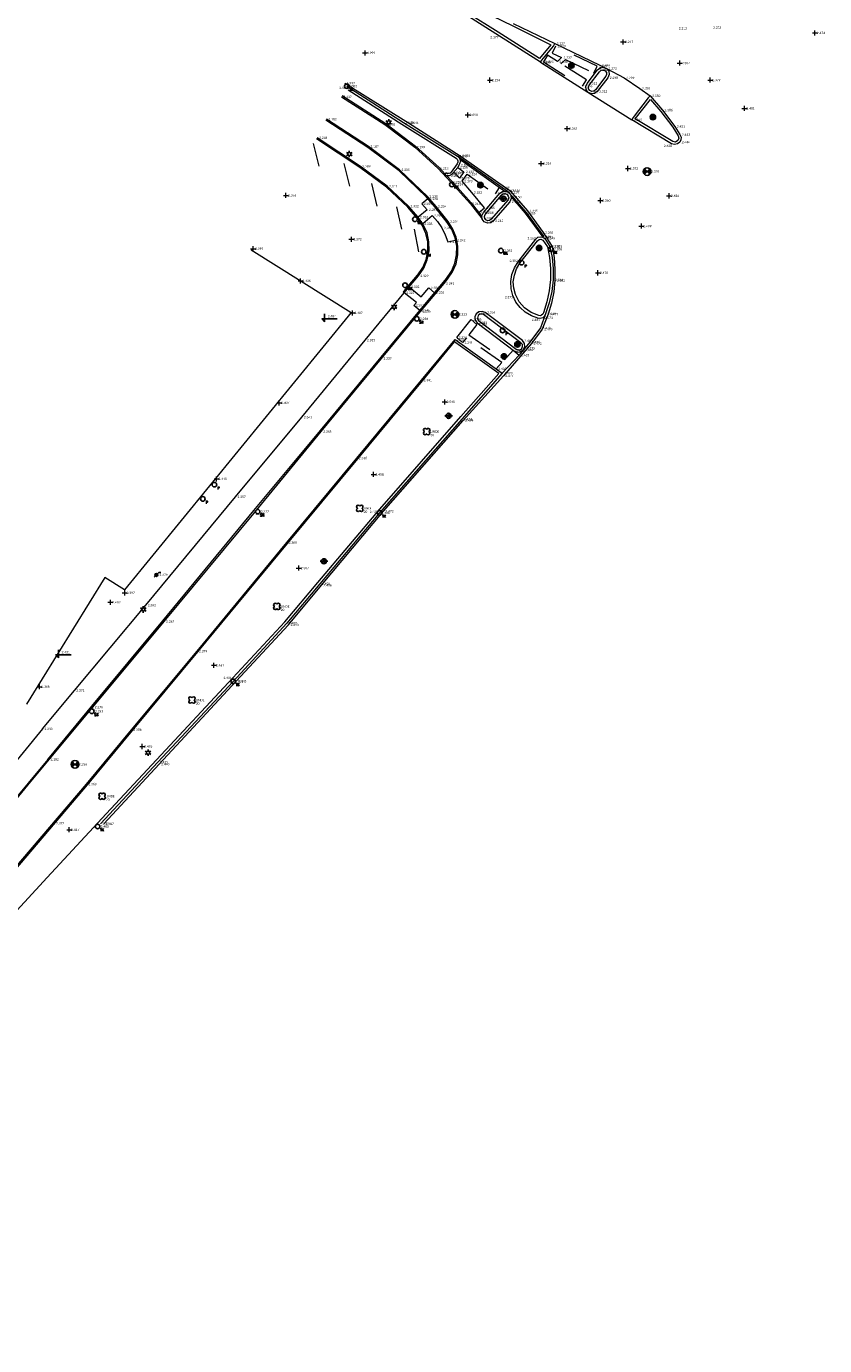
# Model space of a CAD drawing. Header units: metres. Extents: x 152089 to 154194, y 463573 to 464275.
# Tile 32 of 35: x 153959 to 154022, y 463975 to 464078. Entities that reach past the tile are written whole.
import ezdxf
from ezdxf.lldxf.tags import DXFTag

# ---------------------------------------------------------------- set-up
doc = ezdxf.new("R2010")
doc.units = ezdxf.units.M
doc.header["$MEASUREMENT"] = 0
doc.linetypes.add('XX-HIDDEN', pattern=[4, 2, -2])
for name, color, linetype, lineweight, true_color in [('B-ME-AL-HOOGTELABEL_HOOGTEMERK-S', 1, 'Continuous', 0, 0xff0000), ('B-ME-VH-KANTOPSLUITING_OPSLUITBAND_100X200-G', 7, 'VH-OPSLUITBAND_100X200', 0, 0xff7fbf), ('B-ME-VH-KANTOPSLUITING_TROTTOIRBAND_180 200-G', 7, 'VH-TROTTOIRBAND_180-200', 0, 0xff7fff)]:
    doc.layers.add(name, color=color, linetype=linetype, lineweight=lineweight, true_color=true_color)
for name, color, linetype in [('B-ME-AL-HOOGTELABEL_VLOERPEIL-S', 2, 'Continuous'), ('B-ME-GR-BOOM-S', 100, 'Continuous'), ('B-ME-IE-MEUBILAIR_LICHTMAST-S', 1, 'Continuous'), ('B-ME-IE-MEUBILAIR_PAAL-S', 1, 'Continuous'), ('B-ME-IE-MEUBILAIR_PEILBUIS-S', 1, 'Continuous'), ('B-ME-IE-MEUBILAIR_STRAATKOLK-S', 1, 'Continuous'), ('B-ME-IE-MEUBILAIR_TROTTOIRKOLK-S', 1, 'Continuous'), ('B-ME-IE-MEUBILAIR_VERKEERSBORD-S', 1, 'Continuous'), ('B-ME-IE-MEUBILAIR_VERKEERSLICHT-S', 1, 'Continuous'), ('B-ME-IE-MEUBILAIR_VLAGGENMAST-S', 1, 'Continuous'), ('B-ME-KL-WATER_AFSLUITER-S', 1, 'Continuous'), ('B-ME-RI-PUT-S', 1, 'Continuous')]:
    doc.layers.add(name, color=color, linetype=linetype)
for name, color, linetype, lineweight in [('B-ME-OG-BEBOUWING_HOOFDGEBOUW-G', 10, 'Continuous', 18), ('B-ME-VH-MATERIAALGRENS-G', 243, 'XX-HIDDEN', 18), ('B-ME-VH-VARKENSRUG-G', 7, 'Continuous', 0), ('B-ME-VH-VERHARDING_ASFALT-G', 2, 'Continuous', 18), ('B-ME-VH-VERHARDING_TEGEL-G', 24, 'Continuous', 18)]:
    doc.layers.add(name, color=color, linetype=linetype, lineweight=lineweight)
doc.styles.add('18_100', font='romans', dxfattribs={"width": 0.8, "height": 0.18})
doc.styles.add('18_200', font='romans', dxfattribs={"width": 0.8, "height": 0.36})
doc.styles.add('NLCS-ISO', font='txt', dxfattribs={"height": 0.36})
doc.styles.add('SLK', font='calibri.ttf', dxfattribs={"height": 0.3})
tags = doc.linetypes.add('VH-OPSLUITBAND_100X200', pattern=[16, 8, -2, 4, -2]).pattern_tags.tags
tags[10:11] = [DXFTag(74, 4), DXFTag(75, 0), DXFTag(340, '0'), DXFTag(46, 1.0), DXFTag(50, 0.0), DXFTag(44, 0.0), DXFTag(45, 0.0)]
tags[8:9] = [DXFTag(74, 4), DXFTag(75, 0), DXFTag(340, '0'), DXFTag(46, 1.0), DXFTag(50, 0.0), DXFTag(44, 0.0), DXFTag(45, 0.0)]
tags[6:7] = [DXFTag(74, 4), DXFTag(75, 0), DXFTag(340, '0'), DXFTag(46, 1.0), DXFTag(50, 0.0), DXFTag(44, 0.0), DXFTag(45, 0.0)]
tags[4:5] = [DXFTag(74, 4), DXFTag(75, 0), DXFTag(340, '0'), DXFTag(46, 1.0), DXFTag(50, 0.0), DXFTag(44, 0.0), DXFTag(45, 0.0)]
tags = doc.linetypes.add('VH-TROTTOIRBAND_180-200', pattern=[20, 10, -2, 2, -2, 2, -2]).pattern_tags.tags
tags[14:15] = [DXFTag(74, 4), DXFTag(75, 0), DXFTag(340, '0'), DXFTag(46, 1.0), DXFTag(50, 0.0), DXFTag(44, 0.0), DXFTag(45, 0.0)]
tags[12:13] = [DXFTag(74, 4), DXFTag(75, 0), DXFTag(340, '0'), DXFTag(46, 1.0), DXFTag(50, 0.0), DXFTag(44, 0.0), DXFTag(45, 0.0)]
tags[10:11] = [DXFTag(74, 4), DXFTag(75, 0), DXFTag(340, '0'), DXFTag(46, 1.0), DXFTag(50, 0.0), DXFTag(44, 0.0), DXFTag(45, 0.0)]
tags[8:9] = [DXFTag(74, 4), DXFTag(75, 0), DXFTag(340, '0'), DXFTag(46, 1.0), DXFTag(50, 0.0), DXFTag(44, 0.0), DXFTag(45, 0.0)]
tags[6:7] = [DXFTag(74, 4), DXFTag(75, 0), DXFTag(340, '0'), DXFTag(46, 1.0), DXFTag(50, 0.0), DXFTag(44, 0.0), DXFTag(45, 0.0)]
tags[4:5] = [DXFTag(74, 4), DXFTag(75, 0), DXFTag(340, '0'), DXFTag(46, 1.0), DXFTag(50, 0.0), DXFTag(44, 0.0), DXFTag(45, 0.0)]

# ---------------------------------------------------------------- blocks, each defined once
blk = doc.blocks.new('TROTTOIRKOLK')
at = {"ltscale": 2}
blk.add_ellipse((0, 0), major_axis=(-0.127, 0.127), ratio=1, start_param=3.926991, end_param=10.210176, dxfattribs=at)
at = {"ltscale": 2, "style": '18_100', "width": 0.8}
blk.add_text('TK', height=0.216, dxfattribs=at).set_placement((0.19, -0.37))
at = {"style": '18_200', "width": 0.8}
blk.add_attdef('HOOGTE', (0.21, 0.18), '', height=0.25, dxfattribs=at)
blk = doc.blocks.new('put')
at = {"color": 0, "ltscale": 0.5}
for p, q in [((-0.3, 0.06), (-0.06, 0.05)), ((-0.3, 0.03), (-0.03, 0.03)), ((-0.3, 0), (0, 0)), ((-0.29, 0.08), (-0.08, 0.08)), ((-0.28, 0.11), (-0.11, 0.11)), ((-0.27, 0.14), (-0.14, 0.14)), ((-0.27, 0.14), (-0.14, 0.14)), ((-0.25, 0.16), (-0.16, 0.16)), ((-0.23, 0.19), (-0.19, 0.19)), ((0, 0), (0.3, 0)), ((0.03, 0.03), (0.3, 0.03)), ((0.05, 0.05), (0.29, 0.05)), ((0.08, 0.08), (0.29, 0.08)), ((0.11, 0.11), (0.28, 0.11)), ((0.14, 0.14), (0.27, 0.14)), ((0.16, 0.16), (0.25, 0.16)), ((0.19, 0.19), (0.23, 0.19)), ((-0.3, -0.03), (-0.03, -0.03)), ((-0.3, -0.05), (-0.05, -0.05)), ((-0.29, -0.08), (-0.08, -0.08)), ((-0.28, -0.11), (-0.11, -0.11)), ((-0.27, -0.14), (-0.14, -0.14)), ((-0.25, -0.16), (-0.16, -0.16)), ((-0.23, -0.19), (-0.19, -0.19)), ((0.03, -0.03), (0.3, -0.03)), ((0.05, -0.05), (0.29, -0.06)), ((0.08, -0.08), (0.29, -0.08)), ((0.11, -0.11), (0.28, -0.11)), ((0.14, -0.14), (0.27, -0.14)), ((0.16, -0.16), (0.25, -0.16)), ((0.19, -0.19), (0.23, -0.19))]:
    blk.add_line(p, q, dxfattribs=at)
at = {"ltscale": 0.5}
for p, q in [((-0.21, 0.21), (0.21, -0.21)), ((0.21, 0.21), (-0.21, -0.21))]:
    blk.add_line(p, q, dxfattribs=at)
blk.add_ellipse((0, 0), major_axis=(-0.212, 0.212), ratio=1, start_param=3.926991, end_param=10.210176, dxfattribs=at)
at = {"style": '18_200', "width": 0.8}
blk.add_attdef('HOOGTE', (0.4, 0.26), '', height=0.25, dxfattribs=at)
blk = doc.blocks.new('boom')
for centre, major_axis, start_param, end_param in [((-0.12, 0.12), (-0.0916, 0.0916), 4.266828, 8.299543), ((0.12, 0.12), (0.0916, 0.0916), 4.266828, 8.299543), ((-0.12, -0.12), (0.0916, 0.0916), 1.125235, 5.15795), ((0.12, -0.12), (-0.0916, 0.0916), 1.125235, 5.15795)]:
    blk.add_ellipse(centre, major_axis=major_axis, ratio=1, start_param=start_param, end_param=end_param)
at = {"style": '18_200', "width": 0.8}
blk.add_attdef('HOOGTE', (0.31, 0.12), '', height=0.25, dxfattribs=at)
blk = doc.blocks.new('hoogtemaat')
at = {"color": 0, "linetype": 'ByBlock'}
for points in [[(-0.2, 0, 0), (0.2, 0, 0)], [(0, -0.2, 0), (0, 0.2, 0)]]:
    blk.add_polyline3d(points, dxfattribs=at)
at = {"style": '18_200', "width": 0.8}
blk.add_attdef('HOOGTE', (0.25, 0.26), '', height=0.25, dxfattribs=at)
blk = doc.blocks.new('LICHTMAST')
at = {"ltscale": 0.1}
for p, q in [((-0.11, 0.06), (-0.22, 0.13)), ((0, 0.13), (0, 0.25)), ((0.11, 0.06), (0.22, 0.13)), ((-0.11, -0.06), (-0.22, -0.13)), ((0, -0.13), (0, -0.25)), ((0.11, -0.06), (0.22, -0.13))]:
    blk.add_line(p, q, dxfattribs=at)
blk.add_circle((0, 0), 0.127, dxfattribs=at)
at = {"style": '18_200', "width": 0.8}
blk.add_attdef('HOOGTE', (0.25, 0.24), '', height=0.25, dxfattribs=at)
blk = doc.blocks.new('STRAATKOLK')
at = {"ltscale": 2}
blk.add_ellipse((0, 0), major_axis=(-0.127, 0.127), ratio=1, start_param=3.926991, end_param=10.210176, dxfattribs=at)
at = {"ltscale": 2, "style": '18_100', "width": 0.8}
blk.add_text('SK', height=0.216, dxfattribs=at).set_placement((0.19, -0.37))
at = {"style": '18_200', "width": 0.8}
blk.add_attdef('HOOGTE', (0.29, 0.21), '', height=0.25, dxfattribs=at)
blk = doc.blocks.new('vloerpeil')
for points in [[(0, -0.43), (0, 0.19)], [(0, -0.43), (-0.21, -0.21), (0, -0.21)]]:
    blk.add_lwpolyline(points)
at = {"color": 0, "linetype": 'ByBlock'}
blk.add_polyline3d([(-0.21, -0.21, 0), (0.99, -0.21, 0)], dxfattribs=at)
at = {"style": '18_200', "width": 0.8}
blk.add_attdef('HOOGTE', (0.26, -0.01), '', height=0.25, dxfattribs=at)
blk = doc.blocks.new('verkeersbord')
blk.add_line((-0.3, 0), (0.3, 0))
for radius in [0.2, 0.0745]:
    blk.add_circle((0, 0), radius)
at = {"style": '18_200', "width": 0.8}
blk.add_attdef('HOOGTE', (0.24, 0.18), '', height=0.25, dxfattribs=at)
blk = doc.blocks.new('PAAL')
at = {"ltscale": 2}
blk.add_ellipse((0, 0), major_axis=(-0.181, 0), ratio=1, start_param=3.926991, end_param=10.210176, dxfattribs=at)
at = {"ltscale": 2, "style": '18_200', "width": 0.8}
blk.add_text('P', height=0.218, dxfattribs=at).set_placement((0.22, -0.38))
at = {"style": '18_200', "width": 0.8}
blk.add_attdef('HOOGTE', (0.24, 0.2), '', height=0.25, dxfattribs=at)
blk = doc.blocks.new('PEILBUIS')
h = blk.add_hatch(color=256)
h.paths.add_polyline_path([(0.03, 0.02, 0.674735), (-0.04, 0, 0.205372), (-0.02, -0.03)])
h.paths.add_polyline_path([(0.04, 0, 0.194219), (0.03, 0.02), (-0.02, -0.03, 0.659239)])
at = {"color": 0, "linetype": 'Continuous'}
blk.add_line((0.19, 0.19), (0.34, 0.19), dxfattribs=at)
for points in [[(0.08, 0.08), (0.19, 0.19)], [(-0.17, -0.18), (-0.08, -0.08)]]:
    blk.add_lwpolyline(points, dxfattribs=at)
for radius in [0.113, 0.0356]:
    blk.add_circle((0, 0), radius, dxfattribs=at)
at = {"style": '18_200', "width": 0.8}
blk.add_attdef('HOOGTE', (0.19, 0.22), '', height=0.25, dxfattribs=at)
at = {"style": 'NLCS-ISO'}
blk.add_attdef('NR', (0.22, -0.12), '', height=0.188, dxfattribs=at)
blk = doc.blocks.new('vlaggemast')
at = {"ltscale": 2}
blk.add_ellipse((0, 0), major_axis=(-0.127, 0.127), ratio=1, start_param=3.926991, end_param=10.210176, dxfattribs=at)
at = {"ltscale": 2, "style": '18_100', "width": 0.8}
blk.add_text('VM', height=0.216, dxfattribs=at).set_placement((0.19, -0.37))
at = {"style": '18_200', "width": 0.8}
blk.add_attdef('HOOGTE', (0.26, 0.26), '', height=0.25, dxfattribs=at)
blk = doc.blocks.new('Verkeerslicht SLK', base_point=(2557.89, 2858.61))
h = blk.add_hatch()
h.set_pattern_fill('ANSI31', color=256, scale=0.0045, style=0, pattern_type=2)
h.set_pattern_definition([(45, (-97056.483087, -217229.933216), (-0.0101027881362, 0.0101027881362), [])])
edge = h.paths.add_edge_path()
edge.add_arc((2557.89, 2858.61), 0.127, 225, 585)
edge = h.paths.add_edge_path()
edge.add_arc((2557.89, 2858.61), 0.0678, 0, 360)
blk.add_circle((2557.89, 2858.61), 0.0678)
blk.add_ellipse((2557.89, 2858.61), major_axis=(0.149, 0.149), ratio=1)
blk.add_ellipse((2557.89, 2858.61), major_axis=(-0.0895, 0.0895), ratio=1, start_param=1.570796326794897, end_param=7.853981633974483)
blk = doc.blocks.new('waterafsluiter')
at = {"ltscale": 2}
blk.add_ellipse((0, 0), major_axis=(-0.127, 0.127), ratio=1, start_param=1.570796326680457, end_param=7.853981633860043, dxfattribs=at)
at = {"ltscale": 2, "style": '18_200', "width": 0.8}
blk.add_text('WA', height=0.216, dxfattribs=at).set_placement((0.16, -0.32))
at = {"style": '18_200', "width": 0.8}
blk.add_attdef('HOOGTE', (0.23, 0.16), '', height=0.25, dxfattribs=at)

msp = doc.modelspace()

# ---------------------------------------------------------------- linework, layer by layer
at = {"layer": 'B-ME-OG-BEBOUWING_HOOFDGEBOUW-G'}
msp.add_lwpolyline([(153976.88, 464060.54), (153984.71, 464055.66), (153966.98, 464033.96), (153965.44, 464034.92), (153959.31, 464025.03), (153959.31, 464025.03)], dxfattribs=at)
at = {"layer": 'B-ME-VH-KANTOPSLUITING_OPSLUITBAND_100X200-G'}
msp.add_line((153993.22, 464067.63), (153996.75, 464065.12), dxfattribs=at)
for points in [[(153984.01, 464072.61), (153987.42, 464070.43), (153989.75, 464068.66), (153991.6, 464066.99), (153992.07, 464066.48)], [(153960.98, 464020.7), (153964.42, 464024.87), (153969.99, 464031.55), (153977.11, 464040.17), (153982.32, 464046.42), (153987.05, 464052.16), (153990.08, 464055.82), (153991.91, 464058), (153992.18, 464058.32), (153992.56, 464058.88), (153992.82, 464059.5), (153992.96, 464060.16), (153992.97, 464060.84), (153992.84, 464061.5), (153992.59, 464062.13), (153992.22, 464062.7), (153991.28, 464063.88), (153990.62, 464064.66), (153988.46, 464066.73), (153986.03, 464068.55), (153982.73, 464070.69)], [(153988.87, 464057.2), (153988.79, 464057.26), (153989.18, 464057.72), (153989.9, 464058.57), (153989.92, 464058.59), (153990.31, 464059.16), (153990.57, 464059.8), (153990.71, 464060.48), (153990.7, 464061.17), (153990.56, 464061.84), (153990.28, 464062.48), (153989.88, 464063.04), (153989.14, 464063.89), (153987.47, 464065.44), (153985.39, 464067), (153982.01, 464069.22)], [(153992.2, 464066.35), (153992.6, 464065.92), (153994.11, 464064.22), (153994.95, 464063.16)], [(153997.21, 464064.72), (153998.34, 464063.41), (153999.72, 464061.54)], [(153964.09, 464018.71), (153967.61, 464022.97), (153972.73, 464029.11), (153979.74, 464037.6), (153985.23, 464044.2), (153990.3, 464050.31), (153992.81, 464053.36)]]:
    msp.add_lwpolyline(points, dxfattribs=at)
at = {"layer": 'B-ME-VH-KANTOPSLUITING_OPSLUITBAND_100X200-G', "linetype": 'Continuous'}
for points in [[(153960.98, 464020.7), (153957.91, 464017.01), (153954.71, 464013.35), (153951.03, 464009.49), (153947.71, 464005.86), (153944.49, 464002.03), (153941.26, 463997.73), (153939.12, 463994.6), (153934.15, 463986.68), (153929.77, 463979.62), (153928.26, 463977.25)], [(153940.5, 463989.94), (153942.98, 463993.74), (153945.32, 463997.08), (153948.68, 464001.33), (153953.89, 464007.19), (153957.59, 464011.08), (153964.09, 464018.71)]]:
    msp.add_lwpolyline(points, dxfattribs=at)
at = {"layer": 'B-ME-VH-KANTOPSLUITING_TROTTOIRBAND_180 200-G'}
for points in [[(153999.45, 464075.5), (153996.21, 464077.57), (153993.79, 464079.09), (153993.68, 464079.21), (153993.64, 464079.37), (153993.68, 464079.53), (153993.8, 464079.64), (153993.96, 464079.68), (153994.12, 464079.64), (153997.35, 464078.07), (154000.34, 464076.57), (153999.45, 464075.5)], [(154004.15, 464074.48), (154004.27, 464074.59), (154004.43, 464074.62), (154004.58, 464074.56), (154004.68, 464074.43), (154004.7, 464074.27), (154004.63, 464074.12), (154003.84, 464073.06), (154003.7, 464072.96), (154003.54, 464072.94), (154003.39, 464073.01), (154003.29, 464073.14), (154003.27, 464073.3), (154003.34, 464073.44)], [(154008.12, 464072.31), (154008.94, 464071.37), (154009.89, 464070.14), (154010.29, 464069.46), (154010.34, 464069.28), (154010.27, 464069.09), (154010.09, 464068.98), (154009.88, 464069.01), (154006.92, 464070.79), (154008.12, 464072.31)], [(153996.48, 464064.83), (153996.61, 464064.93), (153996.77, 464064.95), (153996.92, 464064.88), (153997.01, 464064.76), (153997.04, 464064.61), (153996.99, 464064.47), (153995.68, 464062.94), (153995.55, 464062.85), (153995.4, 464062.83), (153995.26, 464062.89), (153995.16, 464063.02), (153995.14, 464063.17), (153995.21, 464063.32)], [(153999.3, 464061.26), (153999.41, 464061.36), (153999.55, 464061.39), (153999.72, 464061.31), (154000.07, 464060.78), (154000.22, 464059.94), (154000.3, 464059.09), (154000.3, 464058.24), (154000.2, 464057.35), (154000.02, 464056.48), (153999.76, 464055.62), (153999.7, 464055.52), (153999.61, 464055.44), (153999.5, 464055.4), (153999.39, 464055.42), (153998.79, 464055.64), (153998.27, 464056.01), (153997.85, 464056.48), (153997.56, 464057.05), (153997.43, 464057.55), (153997.4, 464058.06), (153997.48, 464058.58), (153997.65, 464059.06), (153997.91, 464059.51)], [(153995.07, 464055.5), (153994.92, 464055.55), (153994.77, 464055.53), (153994.64, 464055.42), (153994.59, 464055.22), (153994.68, 464055.02), (153997.62, 464052.78), (153997.77, 464052.72), (153997.93, 464052.74), (153998.06, 464052.83), (153998.13, 464052.99), (153998.11, 464053.16), (153998, 464053.29)]]:
    msp.add_lwpolyline(points, close=True, dxfattribs=at)
for points in [[(153984.48, 464073.05), (153988.69, 464070.38), (153992.92, 464067.71), (153993.01, 464067.64), (153993.05, 464067.51), (153993.06, 464067.4), (153993, 464067.28), (153993, 464067.28), (153992.54, 464066.63), (153992.45, 464066.55), (153992.33, 464066.51), (153992.21, 464066.51), (153992.11, 464066.56), (153992.04, 464066.42)], [(153965.55, 464016.45), (153969.49, 464020.68), (153975.46, 464027.08), (153979.52, 464031.47), (153982.11, 464034.54), (153986.95, 464040.28), (153993.29, 464047.53), (153996.28, 464050.89), (153992.73, 464053.41)]]:
    msp.add_lwpolyline(points, dxfattribs=at)
at = {"layer": 'B-ME-VH-KANTOPSLUITING_TROTTOIRBAND_180 200-G', "linetype": 'Continuous'}
msp.add_lwpolyline([(153965.55, 464016.45), (153960.92, 464011.48), (153957.38, 464007.62), (153953.56, 464003), (153950.17, 463998.6), (153946.6, 463993.61), (153940.56, 463984.79), (153936.68, 463978.97), (153935.95, 463977.93), (153934.89, 463976.85), (153933.66, 463975.93), (153932.39, 463975.24), (153931.8, 463975.07), (153931.56, 463975.09), (153931.4, 463975.18), (153932.79, 463977.44)], dxfattribs=at)
at = {"layer": 'B-ME-VH-MATERIAALGRENS-G'}
msp.add_lwpolyline([(154000.71, 464076.47), (154000.45, 464075.93), (154001.18, 464075.58), (154000.86, 464075.27), (154000.07, 464075.77), (153999.75, 464075.26), (154002.8, 464073.34), (154003.12, 464073.85), (154001.13, 464075.1), (154001.47, 464075.44), (154003.71, 464074.37), (154003.97, 464074.91)], close=True, dxfattribs=at)
for points in [[(153993.05, 464067), (153993.53, 464066.65), (153993.19, 464066.16), (153992.76, 464066.61)], [(153994.7, 464063.48), (153995.15, 464063.83), (153994.16, 464065.04), (153993.41, 464065.92), (153993.78, 464066.48), (153996.01, 464064.92), (153996.33, 464065.42)], [(153990.72, 464064.54), (153990.24, 464064.16), (153990.65, 464063.69), (153989.95, 464063.1)], [(153990.31, 464062.61), (153991.05, 464063.24), (153991.47, 464062.78), (153991.82, 464062.26), (153992.08, 464061.73), (153992.28, 464061.17), (153992.88, 464061.32)], [(153990.08, 464055.82), (153989.61, 464056.21), (153989.82, 464056.43), (153988.87, 464057.2)], [(153989.26, 464057.66), (153990.19, 464056.87), (153990.78, 464057.57), (153991.23, 464057.19)], [(153996.07, 464051.24), (153996.5, 464051.73), (153993.74, 464053.68), (153993.42, 464053.3), (153992.97, 464053.69), (153994.11, 464055.11), (153994.55, 464054.71), (153993.92, 464053.9), (153996.7, 464051.94), (153997.38, 464052.71), (153997.85, 464052.32), (153996.54, 464050.9)], [(153999.92, 464055.55), (153999.53, 464054.45), (153998.69, 464053.34), (153998.3, 464052.85), (153997.85, 464052.32)]]:
    msp.add_lwpolyline(points, dxfattribs=at)
at = {"layer": 'B-ME-VH-VARKENSRUG-G'}
for p, q in [((153981.75, 464068.87), (153982.18, 464067.09)), ((153984.62, 464065.53), (153984.18, 464067.3)), ((153986.31, 464065.74), (153986.73, 464063.96)), ((153988.69, 464062.18), (153988.28, 464063.91)), ((153990.02, 464060.4), (153989.67, 464062.18))]:
    msp.add_line(p, q, dxfattribs=at)
at = {"layer": 'B-ME-VH-VERHARDING_ASFALT-G'}
for points in [[(153999.53, 464075.22), (153996.03, 464077.43), (153993.68, 464078.94)], [(153997.4, 464078.25), (154000.64, 464076.68), (154004.18, 464074.98), (154004.7, 464074.73), (154006.08, 464073.99), (154007.31, 464073.18), (154008.11, 464072.59), (154009.08, 464071.48), (154010.04, 464070.2), (154010.44, 464069.56), (154010.52, 464069.37), (154010.51, 464069.16), (154010.42, 464068.98), (154010.24, 464068.84), (154010.01, 464068.79), (154009.78, 464068.85), (154006.67, 464070.72)], [(153999.53, 464075.22), (154003.24, 464072.87), (154006.67, 464070.72)], [(153984.22, 464073.58), (153989.2, 464070.48), (153993.24, 464067.91), (153997.14, 464065.18), (153998.52, 464063.59), (153999.73, 464061.9), (154000.43, 464060.82), (154000.59, 464059.94), (154000.66, 464059.05), (154000.66, 464058.16), (154000.56, 464057.26), (154000.38, 464056.37), (154000.12, 464055.51), (153999.67, 464054.34), (153998.83, 464053.22), (153996.62, 464050.71)], [(153965.36, 464015.67), (153969.7, 464020.34), (153975.73, 464026.82), (153979.81, 464031.22), (153982.4, 464034.32), (153987.24, 464040.11), (153993.48, 464047.21), (153996.62, 464050.71)]]:
    msp.add_lwpolyline(points, dxfattribs=at)
at = {"layer": 'B-ME-VH-VERHARDING_TEGEL-G'}
for points in [[(153999.53, 464075.22), (153999.62, 464075.37), (154000.55, 464076.49), (154000.64, 464076.68)], [(153984.38, 464073.35), (153988.81, 464070.52), (153993.04, 464067.87), (153993.2, 464067.71), (153993.26, 464067.48), (153993.2, 464067.27), (153993.15, 464067.17), (153993.05, 464067), (153992.68, 464066.54), (153992.55, 464066.41), (153992.38, 464066.34), (153992.18, 464066.35), (153991.96, 464066.46)], [(154008.11, 464072.59), (154007.96, 464072.43), (154006.78, 464070.9), (154006.67, 464070.72)], [(153983.96, 464072.52), (153987.36, 464070.35), (153989.69, 464068.58), (153991.53, 464066.91), (153992.52, 464065.85), (153994.04, 464064.15), (153994.97, 464062.98)], [(153959.52, 464018.83), (153964.51, 464024.79), (153970.08, 464031.49), (153977.09, 464039.94), (153982.38, 464046.34), (153987.09, 464052.06), (153990.15, 464055.73), (153991.99, 464057.93), (153992.25, 464058.25), (153992.64, 464058.83), (153992.92, 464059.47), (153993.06, 464060.15), (153993.07, 464060.85), (153992.94, 464061.53), (153992.68, 464062.18), (153992.3, 464062.76), (153991.36, 464063.94), (153990.69, 464064.72), (153988.5, 464066.81), (153986.08, 464068.63), (153982.79, 464070.76)], [(153960.57, 464023.09), (153963.06, 464026.1), (153968.65, 464032.76), (153975.67, 464041.24), (153980.86, 464047.47), (153985.8, 464053.49), (153988.87, 464057.2), (153989.26, 464057.66), (153989.97, 464058.51), (153989.99, 464058.53), (153990.39, 464059.11), (153990.67, 464059.77), (153990.81, 464060.47), (153990.8, 464061.18), (153990.65, 464061.87), (153990.36, 464062.53), (153989.95, 464063.1), (153989.21, 464063.96), (153987.53, 464065.52), (153985.45, 464067.08), (153982.06, 464069.31)], [(153999.72, 464061.54), (153999.8, 464061.61), (153998.42, 464063.47), (153997.32, 464064.75), (153997.04, 464065.03), (153996.76, 464065.24), (153993.04, 464067.87)], [(153964.01, 464018.77), (153967.53, 464023.03), (153972.66, 464029.17), (153979.67, 464037.66), (153985.16, 464044.27), (153990.23, 464050.37), (153992.84, 464053.55), (153996.54, 464050.9), (153993.38, 464047.32), (153986.94, 464039.98), (153982.27, 464034.43), (153979.67, 464031.35), (153975.48, 464026.81), (153969.59, 464020.49), (153965.11, 464015.66)]]:
    msp.add_lwpolyline(points, dxfattribs=at)
for points in [[(154003.99, 464074.63), (154004.2, 464074.79), (154004.45, 464074.83), (154004.7, 464074.73), (154004.87, 464074.52), (154004.9, 464074.26), (154004.8, 464074.01), (154003.95, 464072.93), (154003.74, 464072.78), (154003.48, 464072.76), (154003.24, 464072.87), (154003.1, 464073.08), (154003.07, 464073.33), (154003.17, 464073.56)], [(153996.35, 464064.97), (153996.56, 464065.11), (153996.81, 464065.13), (153997.04, 464065.03), (153997.2, 464064.82), (153997.23, 464064.56), (153997.13, 464064.31), (153995.83, 464062.83), (153995.63, 464062.66), (153995.37, 464062.63), (153995.13, 464062.73), (153994.97, 464062.95), (153994.94, 464063.22), (153995.06, 464063.46)], [(153999.17, 464061.38), (153999.33, 464061.53), (153999.54, 464061.58), (153999.72, 464061.54), (153999.87, 464061.44), (154000.26, 464060.81), (154000.44, 464059.95), (154000.52, 464059.08), (154000.52, 464058.21), (154000.41, 464057.3), (154000.21, 464056.41), (153999.92, 464055.55), (153999.85, 464055.37), (153999.7, 464055.24), (153999.51, 464055.19), (153999.33, 464055.22), (153998.81, 464055.4), (153998.34, 464055.67), (153997.93, 464056.04), (153997.6, 464056.47), (153997.36, 464056.97), (153997.23, 464057.51), (153997.2, 464058.07), (153997.29, 464058.62), (153997.48, 464059.15), (153997.77, 464059.62)], [(153995.2, 464055.65), (153994.96, 464055.74), (153994.7, 464055.71), (153994.5, 464055.56), (153994.39, 464055.32), (153994.41, 464055.06), (153994.56, 464054.84), (153997.48, 464052.64), (153997.71, 464052.55), (153997.97, 464052.58), (153998.18, 464052.72), (153998.29, 464052.96), (153998.27, 464053.23), (153998.11, 464053.45)]]:
    msp.add_lwpolyline(points, close=True, dxfattribs=at)
at = {"layer": 'B-ME-VH-VERHARDING_TEGEL-G', "linetype": 'Continuous'}
for points in [[(153960.57, 464023.09), (153957.32, 464019.1), (153954.4, 464015.65), (153950.61, 464011.7), (153947.52, 464008.4), (153944.42, 464004.71), (153941.1, 464000.56), (153938, 463996.1), (153933.41, 463988.89), (153927.77, 463980), (153926.65, 463978.07), (153924.17, 463977.48), (153922.45, 463978.47)], [(153961.05, 464020.71), (153957.98, 464016.96), (153954.78, 464013.28), (153951.07, 464009.42), (153947.79, 464005.8), (153944.57, 464001.98), (153941.34, 463997.67), (153939.17, 463994.48), (153934.22, 463986.62), (153929.82, 463979.56), (153928.32, 463977.18), (153927.16, 463976.26), (153925.52, 463975.84), (153923.89, 463976.22), (153923.18, 463976.56), (153915.72, 463981.33)], [(153931.83, 463974.88), (153931.66, 463974.87), (153931.5, 463974.91), (153931.31, 463975.06), (153931.2, 463975.28), (153932.66, 463977.55), (153937.39, 463985.13), (153940.42, 463989.99), (153942.89, 463993.8), (153945.24, 463997.14), (153948.6, 464001.39), (153953.82, 464007.26), (153957.52, 464011.15), (153964.01, 464018.78)]]:
    msp.add_lwpolyline(points, dxfattribs=at)

# ---------------------------------------------------------------- block references
at = {"layer": 'B-ME-AL-HOOGTELABEL_HOOGTEMERK-S'}
for p in [(154021, 464077.51), (154005.99, 464076.81), (153985.8, 464075.95), (154010.42, 464075.16), (153995.57, 464073.82), (154012.81, 464073.83), (154015.49, 464071.61), (153993.83, 464071.1), (154001.61, 464070.03), (153999.58, 464067.29), (154006.37, 464066.91), (153979.61, 464064.81), (154004.21, 464064.41), (154009.58, 464064.77), (154007.42, 464062.41), (153984.74, 464061.38), (153977.05, 464060.63), (153980.76, 464058.12), (154004.02, 464058.75), (153984.82, 464055.62), (153992.03, 464048.66), (153979.09, 464048.59), (153974.19, 464042.64), (153986.47, 464042.99), (153980.62, 464035.67), (153967, 464033.73), (153965.88, 464032.99), (153973.98, 464028.07), (153960.32, 464026.39), (153968.37, 464021.72), (153962.66, 464015.21)]:
    msp.add_blockref('hoogtemaat', p, dxfattribs=at)
at = {"layer": 'B-ME-AL-HOOGTELABEL_VLOERPEIL-S'}
for p in [(153982.64, 464055.36), (153961.82, 464029.09)]:
    msp.add_blockref('vloerpeil', p, dxfattribs=at)
at = {"layer": 'B-ME-GR-BOOM-S'}
for p in [(153990.62, 464046.34), (153985.39, 464040.34), (153978.9, 464032.67), (153972.26, 464025.35), (153965.23, 464017.83)]:
    msp.add_blockref('boom', p, dxfattribs=at)
at = {"layer": 'B-ME-IE-MEUBILAIR_LICHTMAST-S'}
for p in [(153987.65, 464070.52), (153984.57, 464068.04), (153988.08, 464056.09), (153968.45, 464032.43), (153968.83, 464021.23)]:
    msp.add_blockref('LICHTMAST', p, dxfattribs=at)
at = {"layer": 'B-ME-IE-MEUBILAIR_PAAL-S'}
for p in [(153998.05, 464059.55), (153996.56, 464054.25), (153974.02, 464042.19), (153973.11, 464041.08)]:
    msp.add_blockref('PAAL', p, dxfattribs=at)
at = {"layer": 'B-ME-IE-MEUBILAIR_PEILBUIS-S'}
msp.add_blockref('PEILBUIS', (153969.48, 464035.13), dxfattribs=at)
at = {"layer": 'B-ME-IE-MEUBILAIR_STRAATKOLK-S'}
for p in [(153989.85, 464055.16), (153977.4, 464040.08), (153964.42, 464024.47)]:
    msp.add_blockref('STRAATKOLK', p, dxfattribs=at)
at = {"layer": 'B-ME-IE-MEUBILAIR_TROTTOIRKOLK-S'}
for p in [(153984.38, 464073.35), (154000.34, 464060.61), (153986.94, 464039.98), (153975.48, 464026.81), (153964.88, 464015.46)]:
    msp.add_blockref('TROTTOIRKOLK', p, dxfattribs=at)
at = {"layer": 'B-ME-IE-MEUBILAIR_VERKEERSBORD-S'}
for p in [(153996.63, 464064.55), (153992.34, 464047.57), (153982.58, 464036.2)]:
    msp.add_blockref('verkeersbord', p, dxfattribs=at)
at = {"layer": 'B-ME-IE-MEUBILAIR_VERKEERSLICHT-S'}
for p in [(154001.95, 464074.97), (154008.32, 464070.93), (153994.83, 464065.61), (153999.42, 464060.7), (153997.72, 464053.15), (153996.67, 464052.22)]:
    msp.add_blockref('Verkeerslicht SLK', p, dxfattribs=at)
at = {"layer": 'B-ME-IE-MEUBILAIR_VLAGGENMAST-S'}
for p in [(153989.7, 464062.94), (153990.4, 464060.4), (153988.93, 464057.78)]:
    msp.add_blockref('vlaggemast', p, dxfattribs=at)
at = {"layer": 'B-ME-KL-WATER_AFSLUITER-S'}
for p in [(153992.59, 464065.66), (153996.43, 464060.49)]:
    msp.add_blockref('waterafsluiter', p, dxfattribs=at)
at = {"layer": 'B-ME-RI-PUT-S'}
for p in [(154007.87, 464066.67), (153992.83, 464055.5), (153963.11, 464020.32), (153963.11, 464020.32)]:
    msp.add_blockref('put', p, dxfattribs=at)

# ---------------------------------------------------------------- texts
at = {"layer": 'B-ME-AL-HOOGTELABEL_HOOGTEMERK-S', "style": 'SLK'}
for s, p in [('2.217', (154006.14, 464076.72)), ('2.474', (154021.15, 464077.42)), ('1.999', (153985.95, 464075.86)), ('2.307', (154010.57, 464075.07)), ('2.154', (153995.72, 464073.73)), ('2.379', (154012.96, 464073.74)), ('2.481', (154015.64, 464071.52)), ('2.090', (153993.98, 464071.01)), ('2.263', (154001.76, 464069.94)), ('2.214', (153999.73, 464067.21)), ('2.372', (154006.52, 464066.82)), ('2.376', (153979.77, 464064.72)), ('2.360', (154004.36, 464064.32)), ('2.486', (154009.73, 464064.68)), ('2.499', (154007.57, 464062.32)), ('2.372', (153984.89, 464061.29)), ('2.397', (153977.2, 464060.54)), ('2.426', (153980.91, 464058.03)), ('2.470', (154004.17, 464058.66)), ('2.407', (153984.97, 464055.53)), ('2.407', (153979.24, 464048.51)), ('2.548', (153992.18, 464048.57)), ('2.418', (153974.34, 464042.55)), ('2.458', (153986.62, 464042.9)), ('2.507', (153980.77, 464035.58)), ('2.397', (153967.15, 464033.65)), ('2.402', (153966.03, 464032.9)), ('2.461', (153974.13, 464027.98)), ('2.398', (153960.47, 464026.3)), ('2.476', (153968.52, 464021.63)), ('2.417', (153962.81, 464015.12))]:
    msp.add_text(s, height=0.18, dxfattribs=at).set_placement(p)
at = {"layer": 'B-ME-AL-HOOGTELABEL_VLOERPEIL-S', "style": 'SLK'}
for s, p in [('2.484', (153982.88, 464055.27)), ('2.431', (153962.06, 464029))]:
    msp.add_text(s, height=0.18, dxfattribs=at).set_placement(p)
at = {"layer": 'B-ME-GR-BOOM-S', "style": 'SLK'}
for s, p in [('30', (153990.92, 464045.98)), ('LINDE', (153990.92, 464046.25)), ('20', (153985.69, 464039.98)), ('LINDE', (153985.69, 464040.25)), ('20', (153979.2, 464032.31)), ('LINDE', (153979.2, 464032.58)), ('20', (153972.56, 464024.99)), ('LINDE', (153972.56, 464025.26)), ('LINDE', (153965.53, 464017.74)), ('20', (153965.53, 464017.47))]:
    msp.add_text(s, height=0.18, dxfattribs=at).set_placement(p)
at = {"layer": 'B-ME-IE-MEUBILAIR_PEILBUIS-S', "style": 'SLK'}
msp.add_text('2.379', height=0.18, dxfattribs=at).set_placement((153969.72, 464035.04))
at = {"layer": 'B-ME-IE-MEUBILAIR_STRAATKOLK-S', "style": 'SLK'}
for s, p in [('2.236', (153990.09, 464055.07)), ('2.227', (153977.64, 464039.99)), ('2.253', (153964.67, 464024.38))]:
    msp.add_text(s, height=0.18, dxfattribs=at).set_placement(p)
at = {"layer": 'B-ME-IE-MEUBILAIR_TROTTOIRKOLK-S', "style": 'SLK'}
for s, p in [('2.003', (153983.8, 464073.14)), ('2.268', (154000.58, 464060.52)), ('2.428', (153986.16, 464039.97)), ('2.431', (153974.72, 464026.99)), ('2.400', (153965.12, 464015.37))]:
    msp.add_text(s, height=0.18, dxfattribs=at).set_placement(p)
at = {"layer": 'B-ME-KL-WATER_AFSLUITER-S', "style": 'SLK'}
for s, p in [('2.219', (153992.83, 464065.57)), ('2.262', (153996.67, 464060.4))]:
    msp.add_text(s, height=0.18, dxfattribs=at).set_placement(p)
at = {"layer": 'B-ME-RI-PUT-S', "style": 'SLK'}
for s, p in [('2.370', (154008.17, 464066.58)), ('2.333', (153993.13, 464055.41)), ('2.336', (153963.41, 464020.23)), ('2.336', (153963.41, 464020.23))]:
    msp.add_text(s, height=0.18, dxfattribs=at).set_placement(p)
at = {"layer": 'B-ME-VH-MATERIAALGRENS-G', "style": 'SLK'}
for s, p in [('2.229', (154000.86, 464076.38)), ('2.237', (154001.33, 464075.49)), ('2.233', (153999.9, 464075.17)), ('2.238', (154001.01, 464075.17)), ('2.274', (154004.12, 464074.82)), ('2.296', (154002.95, 464073.25)), ('2.170', (153992.91, 464066.52)), ('2.126', (153993.2, 464066.91)), ('2.132', (153993.68, 464066.56)), ('2.126', (153993.93, 464066.39)), ('2.170', (153993.34, 464066.07)), ('2.173', (153993.56, 464065.83)), ('2.109', (153996.47, 464065.32)), ('2.234', (153990.85, 464064.44)), ('2.182', (153994.31, 464064.95)), ('2.151', (153996.16, 464064.84)), ('2.285', (153990.39, 464064.07)), ('2.285', (153990.8, 464063.6)), ('2.266', (153991.2, 464063.16)), ('2.200', (153994.83, 464063.37)), ('2.185', (153995.3, 464063.74)), ('2.316', (153990.1, 464063.02)), ('2.308', (153990.43, 464062.5)), ('2.262', (153991.97, 464062.17)), ('2.272', (153992.43, 464061.08)), ('2.242', (153993.01, 464061.22)), ('2.325', (153989.02, 464057.1)), ('2.332', (153989.41, 464057.57)), ('2.286', (153990.93, 464057.48)), ('2.230', (153991.35, 464057.12)), ('2.292', (153989.76, 464056.12)), ('2.245', (153990.23, 464055.73)), ('2.345', (153994.27, 464055.02)), ('2.449', (154000.07, 464055.47)), ('2.374', (153994.7, 464054.62)), ('2.374', (153994.7, 464054.62)), ('2.470', (153999.68, 464054.35)), ('2.334', (153993.12, 464053.6)), ('2.341', (153993.57, 464053.21)), ('2.475', (153998.45, 464052.77)), ('2.476', (153998.84, 464053.25)), ('2.438', (153997.53, 464052.62)), ('2.465', (153998, 464052.23)), ('2.438', (153996.22, 464051.15)), ('2.473', (153996.69, 464050.81))]:
    msp.add_text(s, height=0.18, dxfattribs=at).set_placement(p)
at = {"layer": 'B-ME-VH-VERHARDING_ASFALT-G', "style": 'SLK'}
for s, p in [('2.212', (154010.34, 464077.77)), ('2.233', (154013.02, 464077.84)), ('2.177', (153995.6, 464077.09)), ('2.227', (154000.79, 464076.59)), ('2.238', (153999.68, 464075.14)), ('2.238', (153999.68, 464075.14)), ('2.266', (154004.33, 464074.89)), ('2.273', (154004.85, 464074.64)), ('1.997', (153984.37, 464073.49)), ('2.299', (154006.23, 464073.9)), ('2.305', (154003.39, 464072.78)), ('2.330', (154007.46, 464073.09)), ('2.350', (154008.26, 464072.5)), ('2.386', (154009.23, 464071.39)), ('2.041', (153989.35, 464070.39)), ('2.365', (154006.83, 464070.63)), ('2.365', (154006.83, 464070.63)), ('2.421', (154010.19, 464070.11)), ('2.443', (154010.59, 464069.47)), ('2.428', (154009.17, 464068.59)), ('2.444', (154010.57, 464068.89)), ('2.076', (153993.39, 464067.82)), ('2.146', (153997.29, 464065.09)), ('2.215', (153998.67, 464063.5)), ('2.260', (153999.88, 464061.81)), ('2.283', (154000.58, 464060.73)), ('2.382', (154000.81, 464058.07)), ('2.471', (154000.27, 464055.42)), ('2.478', (153999.82, 464054.25)), ('2.472', (153998.98, 464053.13)), ('2.477', (153996.77, 464050.62)), ('2.477', (153996.77, 464050.62)), ('2.494', (153993.63, 464047.12)), ('2.472', (153987.39, 464040.02)), ('2.456', (153982.55, 464034.23)), ('2.490', (153979.96, 464031.13)), ('2.445', (153975.88, 464026.73)), ('2.440', (153969.85, 464020.25)), ('2.417', (153965.51, 464015.58))]:
    msp.add_text(s, height=0.18, dxfattribs=at).set_placement(p)
at = {"layer": 'B-ME-VH-VERHARDING_TEGEL-G', "style": 'SLK'}
for s, p in [('2.227', (154000.79, 464076.59)), ('2.238', (153999.68, 464075.14)), ('2.292', (154004.14, 464074.54)), ('2.273', (154004.85, 464074.64)), ('2.313', (154003.33, 464073.47)), ('2.298', (154004.95, 464073.92)), ('2.117', (153984.11, 464072.43)), ('2.003', (153984.53, 464073.26)), ('2.305', (154003.39, 464072.78)), ('2.313', (154004.11, 464072.84)), ('2.350', (154008.26, 464072.5)), ('2.182', (153982.94, 464070.67)), ('2.026', (153988.96, 464070.43)), ('2.365', (154006.83, 464070.63)), ('2.170', (153987.51, 464070.26)), ('2.268', (153982.21, 464069.22)), ('2.187', (153986.23, 464068.54)), ('2.199', (153989.84, 464068.49)), ('2.059', (153993.19, 464067.78)), ('2.059', (153993.19, 464067.78)), ('2.289', (153985.6, 464066.99)), ('2.235', (153988.65, 464066.72)), ('2.213', (153991.68, 464066.83)), ('2.208', (153992.16, 464066.34)), ('2.200', (153992.53, 464066.25)), ('2.177', (153992.83, 464066.45)), ('2.126', (153993.2, 464066.91)), ('2.108', (153993.3, 464067.08)), ('2.311', (153987.68, 464065.43)), ('2.220', (153992.67, 464065.76)), ('2.230', (153990.84, 464064.64)), ('2.134', (153996.5, 464064.88)), ('2.118', (153996.85, 464065.07)), ('2.134', (153997.19, 464064.94)), ('2.174', (153997.28, 464064.22)), ('2.150', (153997.39, 464064.59)), ('2.322', (153989.36, 464063.87)), ('2.234', (153991.51, 464063.85)), ('2.216', (153994.19, 464064.06)), ('2.208', (153995.21, 464063.36)), ('2.205', (153998.49, 464063.32)), ('2.316', (153990.1, 464063.02)), ('2.234', (153992.45, 464062.67)), ('2.209', (153995.07, 464062.95)), ('2.225', (153995.28, 464062.64)), ('2.215', (153995.98, 464062.73)), ('2.262', (153998.51, 464061.37)), ('2.246', (153999.69, 464061.49)), ('2.273', (153999.87, 464061.46)), ('2.249', (154000.02, 464061.35)), ('2.270', (154000.41, 464060.72)), ('2.302', (153997.11, 464059.61)), ('2.329', (153990.12, 464058.42)), ('2.366', (154000.67, 464058.11)), ('2.325', (153989.02, 464057.1)), ('2.332', (153989.41, 464057.57)), ('2.241', (153992.14, 464057.84)), ('2.375', (153996.73, 464056.76)), ('2.235', (153990.3, 464055.65)), ('2.350', (153994.65, 464055.47)), ('2.364', (153995.35, 464055.56)), ('2.463', (153998.85, 464055)), ('2.471', (153999.85, 464055.15)), ('2.449', (154000.07, 464055.47)), ('2.383', (153994.71, 464054.75)), ('2.335', (153985.95, 464053.4)), ('2.330', (153992.99, 464053.46)), ('2.468', (153998.27, 464053.36)), ('2.237', (153987.24, 464051.97)), ('2.479', (153997.63, 464052.55)), ('2.469', (153998.33, 464052.63)), ('2.473', (153996.69, 464050.81)), ('2.341', (153990.38, 464050.28)), ('2.341', (153981.01, 464047.38)), ('2.474', (153993.53, 464047.23)), ('2.255', (153982.53, 464046.25)), ('2.336', (153985.31, 464044.18)), ('2.357', (153975.82, 464041.15)), ('2.246', (153977.24, 464039.85)), ('2.428', (153987.09, 464039.89)), ('2.360', (153979.82, 464037.57)), ('2.450', (153982.42, 464034.34)), ('2.382', (153968.8, 464032.67)), ('2.287', (153970.23, 464031.4)), ('2.487', (153979.82, 464031.26)), ('2.379', (153972.81, 464029.08)), ('2.371', (153963.21, 464026.01)), ('2.431', (153975.63, 464026.72)), ('2.270', (153964.66, 464024.71)), ('2.333', (153960.72, 464023)), ('2.386', (153967.68, 464022.94)), ('2.182', (153961.2, 464020.62)), ('2.415', (153969.74, 464020.4)), ('2.360', (153964.16, 464018.69)), ('2.372', (153961.63, 464015.62)), ('2.374', (153965.26, 464015.57))]:
    msp.add_text(s, height=0.18, dxfattribs=at).set_placement(p)

doc.saveas('drawing.dxf')
